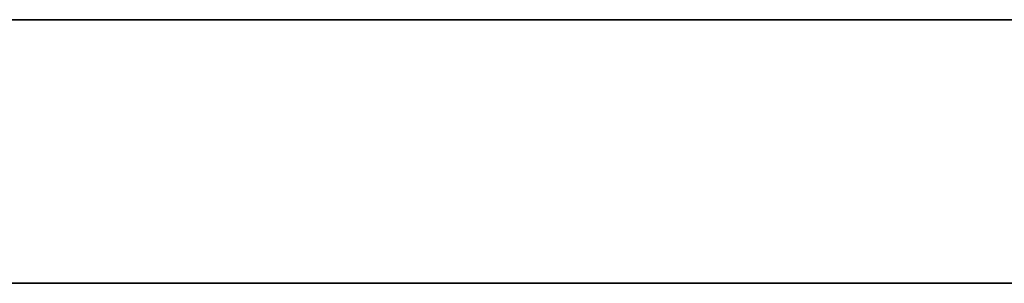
# Model space of a CAD drawing. Header units: millimetres. Extents: x -1100 to 1100, y -7 to 710.
# Tile 105 of 256: x -566.48 to -549.7, y 705.5 to 710. Entities that reach past the tile are written whole.
import ezdxf

# ---------------------------------------------------------------- set-up
doc = ezdxf.new("R2010")
doc.units = ezdxf.units.MM
doc.header["$MEASUREMENT"] = 0
doc.layers.add('IGES LEVEL 15', color=7, linetype='Continuous')

msp = doc.modelspace()

# ---------------------------------------------------------------- linework, layer by layer
at = {"layer": 'IGES LEVEL 15'}
for points in [[(-1100, 710, 0), (-1100, 710, 1200), (1100, 710, 1200), (1100, 710, 0)], [(1100, 710, 0), (1100, 710, -1200), (-1100, 710, -1200), (-1100, 710, 0)]]:
    msp.add_rational_spline(points, [1, 0.333333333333, 0.333333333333, 1], degree=3, dxfattribs=at)
at = {"layer": 'IGES LEVEL 15', "color": 253}
for points in [[(-1100, 710, 0), (-1100, 710, 1200), (1100, 710, 1200), (1100, 710, 0)], [(1100, 710, 0), (1100, 710, -1200), (-1100, 710, -1200), (-1100, 710, 0)], [(-1100, 710, 0), (-1100, 710, 1200), (1100, 710, 1200), (1100, 710, 0)], [(1100, 710, 0), (1100, 710, -1200), (-1100, 710, -1200), (-1100, 710, 0)], [(-1100, 705.5, 0), (-1100, 705.5, 1200), (1100, 705.5, 1200), (1100, 705.5, 0)], [(1100, 705.5, 0), (1100, 705.5, -1200), (-1100, 705.5, -1200), (-1100, 705.5, 0)]]:
    msp.add_rational_spline(points, [1, 0.333333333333, 0.333333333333, 1], degree=3, dxfattribs=at)
msp.add_open_spline([(-1100, 710, 0), (0, 710, 0), (1100, 710, 0)], degree=2, dxfattribs=at)

doc.saveas('drawing.dxf')
